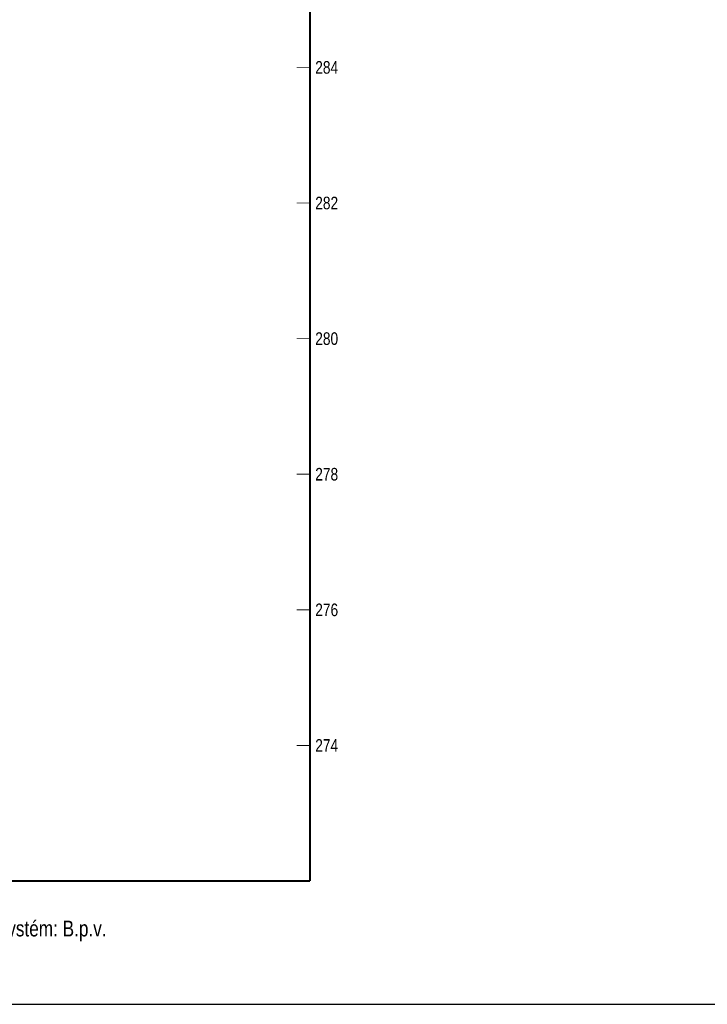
# Model space of a CAD drawing. Header units: metres. Extents: x -4.6 to 57.4, y 270.2 to 298.9.
# Tile 13 of 21: x 35.7 to 45.9, y 270.2 to 284.7. Entities that reach past the tile are written whole.
import ezdxf
from ezdxf.enums import TextEntityAlignment as Align

# ---------------------------------------------------------------- set-up
doc = ezdxf.new("R2010")
doc.units = ezdxf.units.M
doc.linetypes.add('SOLID', pattern=[0])
doc.layers.add('_GTC_pomoc_netisk', color=4, linetype='Continuous', plot=False)
doc.styles.add('ARIAL', font='arial.ttf', dxfattribs={"width": 0.9})

msp = doc.modelspace()

# ---------------------------------------------------------------- linework, layer by layer
at = {"color": 7, "linetype": 'SOLID'}
for points, const_width in [([(40, 272), (40, 296)], 0.03), ([(40, 284), (39.8, 284)], 0.012), ([(40, 282), (39.8, 282)], 0.012), ([(40, 280), (39.8, 280)], 0.012), ([(40, 278), (39.8, 278)], 0.012), ([(40, 276), (39.8, 276)], 0.012), ([(40, 274), (39.8, 274)], 0.012), ([(40, 272), (40, 272.2)], 0.012), ([(-1.5, 272), (40, 272)], 0.03)]:
    msp.add_lwpolyline(points, dxfattribs=dict(at, const_width=const_width))
at = {"layer": '_GTC_pomoc_netisk'}
msp.add_lwpolyline([(-4.637, 270.183), (57.363, 270.183), (57.363, 298.883), (-4.637, 298.883)], close=True, dxfattribs=at)

# ---------------------------------------------------------------- texts
at = {"color": 7, "style": 'ARIAL', "width": 0.78}
for s, p in [('284', (40.075, 284)), ('282', (40.075, 282)), ('280', (40.075, 280)), ('278', (40.075, 278)), ('276', (40.075, 276)), ('274', (40.075, 274))]:
    msp.add_text(s, height=0.186, dxfattribs=at).set_placement(p, align=Align.MIDDLE_LEFT)
msp.add_text('Výškový systém: B.p.v.', height=0.2325, dxfattribs=at).set_placement((37, 271.3), align=Align.MIDDLE_RIGHT)

doc.saveas('drawing.dxf')
